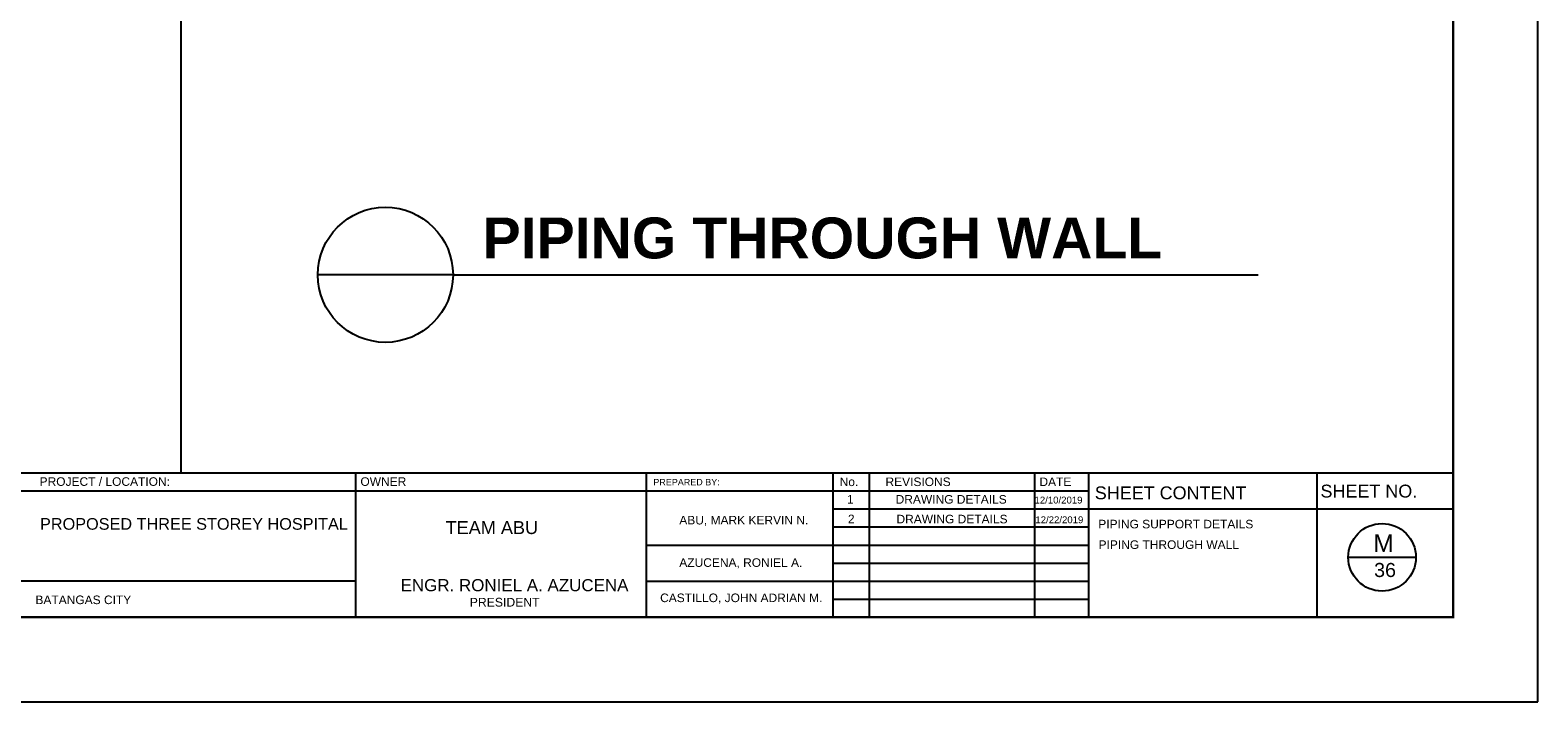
# Model space of a CAD drawing. Header units: millimetres. Extents: x 0 to 531, y -4 to 262.
# Tile 26 of 35: x 373 to 426, y -2 to 22. Entities that reach past the tile are written whole.
import ezdxf

# ---------------------------------------------------------------- set-up
doc = ezdxf.new("R2010")
doc.units = ezdxf.units.MM
doc.layers.add('template', color=7, linetype='Continuous')
doc.styles.add('arial', font='arial.ttf')

msp = doc.modelspace()

# ---------------------------------------------------------------- linework, layer by layer
for p, q in [((378.097, 65.442), (378.097, 6.183)), ((387.747, 13.216), (382.951, 13.216)), ((387.747, 13.216), (416.308, 13.216))]:
    msp.add_line(p, q)
msp.add_circle((385.349, 13.216), 2.398)
at = {"layer": 'template'}
for p, q in [((426.23, -1.946), (426.23, 68.45)), ((332.971, 6.183), (423.222, 6.183)), ((384.294, 6.183), (384.294, 1.063)), ((394.596, 6.183), (394.596, 1.063)), ((401.225, 6.183), (401.225, 1.063)), ((402.506, 6.183), (402.506, 1.063)), ((408.37, 6.183), (408.37, 1.063)), ((410.29, 6.183), (410.29, 1.063)), ((418.385, 6.183), (418.385, 1.063)), ((348.817, 5.543), (405.388, 5.543)), ((403.63, 5.543), (410.29, 5.543)), ((401.225, 4.903), (411.986, 4.903)), ((408.624, 4.903), (423.222, 4.903)), ((401.225, 4.263), (410.29, 4.263)), ((394.596, 3.623), (405.388, 3.623)), ((403.63, 3.623), (410.29, 3.623)), ((401.225, 2.983), (410.29, 2.983)), ((419.506, 3.187), (421.906, 3.187)), ((348.817, 2.35), (384.294, 2.35)), ((394.596, 2.343), (405.388, 2.343)), ((403.63, 2.343), (410.29, 2.343)), ((401.225, 1.703), (410.29, 1.703)), ((326.954, -1.946), (426.23, -1.946))]:
    msp.add_line(p, q, dxfattribs=at)
at = {"layer": 'template', "linetype": 'Continuous', "const_width": 0.0853}
msp.add_lwpolyline([(332.971, 1.063), (423.222, 1.063), (423.222, 65.442), (332.971, 65.442)], close=True, dxfattribs=at)
at = {"layer": 'template'}
msp.add_circle((420.706, 3.187), 1.2, dxfattribs=at)

# ---------------------------------------------------------------- texts
at = {"insert": (388.796, 15.25), "char_height": 1.45195, "attachment_point": 1, "style": 'arial'}
msp.add_mtext_dynamic_manual_height_columns('{\\fArial|b1|i0|c0|p34;PIPING THROUGH WALL}', width=43.36072, gutter_width=1, heights=[0], dxfattribs=at)
at = {"layer": 'template', "style": 'arial'}
for s, height, p in [('PROJECT / LOCATION:', 0.30402, (373.082, 5.724)), ('PROJECT / LOCATION:', 0.30402, (373.082, 5.724)), ('PROJECT / LOCATION:', 0.30402, (373.082, 5.724)), ('OWNER', 0.304, (384.463, 5.724)), ('PREPARED BY: ', 0.22802, (394.854, 5.742)), ('No.', 0.304, (401.463, 5.716)), ('REVISIONS', 0.304, (403.089, 5.716)), ('DATE', 0.304, (408.55, 5.716)), ('1', 0.304, (401.726, 5.097)), ('DRAWING DETAILS', 0.30402, (403.449, 5.092)), ('12/10/2019', 0.2432, (408.376, 5.097)), ('SHEET CONTENT', 0.45603, (410.513, 5.247)), ('SHEET NO.', 0.456, (418.519, 5.31)), ('PROPOSED THREE STOREY HOSPITAL', 0.41257, (373.097, 4.166)), ('TEAM ABU', 0.4598, (387.483, 4.012)), ('ABU, MARK KERVIN N.', 0.30402, (395.774, 4.354)), ('2', 0.304, (401.756, 4.397)), ('DRAWING DETAILS', 0.30402, (403.479, 4.392)), ('12/22/2019', 0.2432, (408.406, 4.397)), ('PIPING SUPPORT DETAILS', 0.30402, (410.638, 4.214)), ('PIPING THROUGH WALL', 0.30402, (410.648, 3.484)), ('M', 0.624, (420.396, 3.374)), ('AZUCENA, RONIEL A.', 0.30402, (395.774, 2.848)), ('36', 0.4993, (420.422, 2.487)), ('ENGR. RONIEL A. AZUCENA', 0.43038, (385.888, 1.982)), ('BATANGAS CITY', 0.30402, (372.935, 1.525)), ('PRESIDENT', 0.3099, (388.341, 1.438)), ('CASTILLO, JOHN ADRIAN M.', 0.30402, (395.094, 1.596))]:
    msp.add_text(s, height=height, dxfattribs=at).set_placement(p)

doc.saveas('drawing.dxf')
